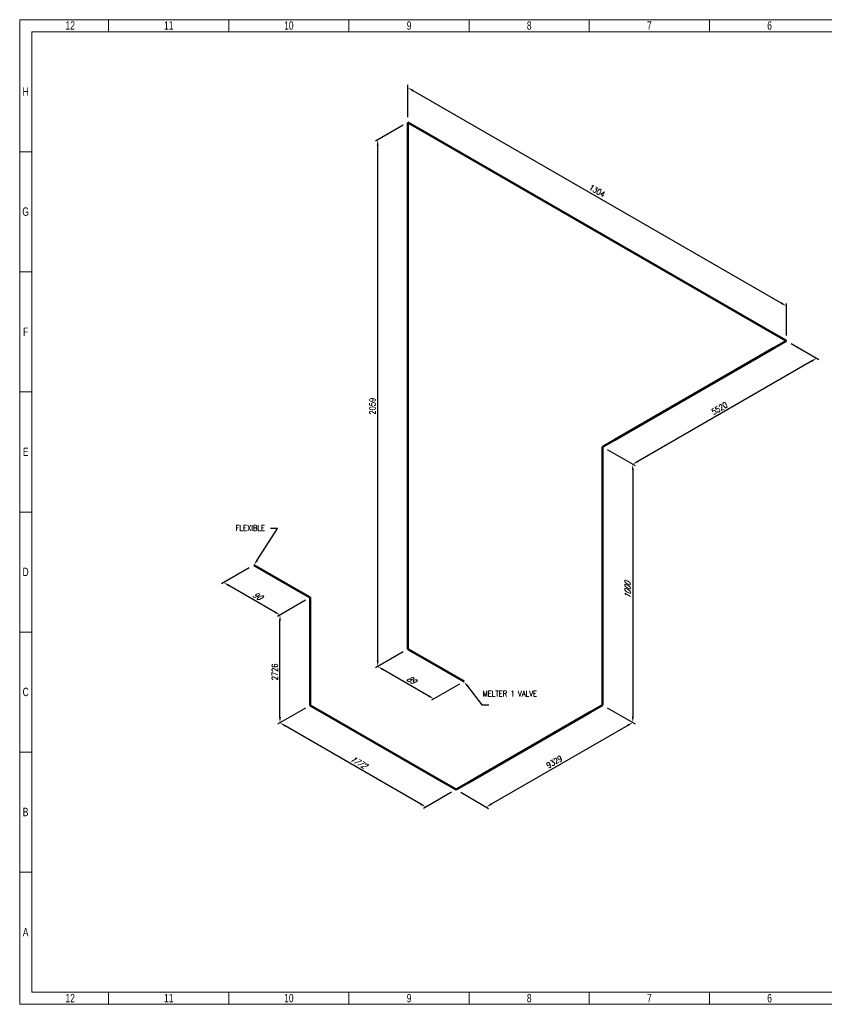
# Model space of a CAD drawing. Header units: millimetres. Extents: x 0 to 594, y 0 to 424.
# Tile 1 of 13: x 0 to 346, y 0 to 424. Entities that reach past the tile are written whole.
import ezdxf
from ezdxf import colors
from ezdxf.entities.mleader import LeaderData, LeaderLine
from ezdxf.math import Vec2, Vec3

# ---------------------------------------------------------------- set-up
doc = ezdxf.new("R2010")
doc.units = ezdxf.units.MM
doc.header["$LTSCALE"] = 0.25
doc.layers.add('Annotation', color=7, linetype='Continuous')
doc.layers.add('Dimension', color=1, linetype='Continuous')
doc.layers.add('Pipe Small Bore', color=30, linetype='Continuous', lineweight=50)
doc.styles.add('AdskIsoAnnotation', font='romans.shx', dxfattribs={"width": 0.8, "height": 1})
doc.styles.add('AdskIsoMetric', font='romans.shx', dxfattribs={"width": 0.8, "height": 2.5})
doc.styles.add('AdskIsoMetric-30', font='romans.shx', dxfattribs={"width": 0.8, "height": 2.5})
doc.styles.add('AdskIsoMetric30', font='romans.shx', dxfattribs={"width": 0.8, "oblique": 30, "height": 2.5})
doc.styles.add('SLDTEXTSTYLE3', font='TXT', dxfattribs={"width": 0.75})
doc.styles.get("Standard").update_dxf_attribs({"font": 'arial.ttf'})
doc.dimstyles.new('AdskIsoMetric', dxfattribs={"dimtxt": 2.5, "dimasz": 2.5, "dimexe": 1, "dimexo": 2, "dimgap": 0.8, "dimtad": 1, "dimdec": 0, "dimrnd": 1, "dimzin": 0, "dimdsep": 46, "dimtxsty": 'AdskIsoMetric', "dimcen": 0, "dimclrt": 7, "dimadec": 0, "dimazin": 0, "dimtfac": 1, "dimtdec": 0, "dimtmove": 1, "dimatfit": 3, "dimfxl": 1, "dimtfill": 1, "dimfrac": 2, "dimtolj": 1, "dimtzin": 0, "dimarcsym": 0})

# ---------------------------------------------------------------- blocks, each defined once
blk = doc.blocks.new('*D15')
at = {"layer": 'Defpoints', "color": 0, "transparency": 16777216}
for p in [(167.13, 153.06), (154.14, 145.56), (191.33, 139.09)]:
    blk.add_point(p, dxfattribs=at)
at = {"layer": 'Dimension', "color": 0, "lineweight": -2, "transparency": 16777216}
for p, q in [((165.13, 151.91), (153.14, 144.98)), ((176.18, 132.84), (156.31, 144.31)), ((189.33, 137.93), (177.34, 131.01))]:
    blk.add_line(p, q, dxfattribs=at)
at = {"layer": 'Dimension', "color": 0, "transparency": 16777216}
for points in [[(156.52, 144.67), (156.1, 143.95), (154.14, 145.56)], [(176.38, 133.2), (175.97, 132.48), (178.34, 131.59)]]:
    blk.add_solid(points, dxfattribs=at)
at = {"layer": 'Dimension', "color": 7, "transparency": 16777216, "insert": (168.48, 139.87), "char_height": 2.5, "attachment_point": 5, "rotation": 330, "style": 'AdskIsoMetric30', "bg_fill": 3, "box_fill_scale": 1.1, "bg_fill_color": 256, "bg_fill_true_color": 13158600, "bg_fill_transparency": 0}
blk.add_mtext('\\A1;89', dxfattribs=at)
blk = doc.blocks.new('*D16')
at = {"layer": 'Defpoints', "color": 0, "transparency": 16777216}
for p in [(167.13, 380), (154.14, 372.5), (167.13, 153.06)]:
    blk.add_point(p, dxfattribs=at)
at = {"layer": 'Dimension', "color": 0, "lineweight": -2, "transparency": 16777216}
for p, q in [((165.13, 378.85), (153.14, 371.92)), ((154.14, 148.06), (154.14, 370)), ((165.13, 151.91), (153.14, 144.98))]:
    blk.add_line(p, q, dxfattribs=at)
at = {"layer": 'Dimension', "color": 0, "transparency": 16777216}
for points in [[(153.73, 370), (154.56, 370), (154.14, 372.5)], [(153.73, 148.06), (154.56, 148.06), (154.14, 145.56)]]:
    blk.add_solid(points, dxfattribs=at)
at = {"layer": 'Dimension', "color": 7, "transparency": 16777216, "insert": (151.9, 257.74), "char_height": 2.5, "attachment_point": 5, "rotation": 90, "style": 'AdskIsoMetric-30', "bg_fill": 3, "box_fill_scale": 1.1, "bg_fill_color": 256, "bg_fill_true_color": 13158600, "bg_fill_transparency": 0}
blk.add_mtext('\\A1;2059', dxfattribs=at)
blk = doc.blocks.new('*D17')
at = {"layer": 'Defpoints', "color": 0, "transparency": 16777216}
for p in [(167.13, 380), (330.14, 300.89), (330.14, 285.89)]:
    blk.add_point(p, dxfattribs=at)
at = {"layer": 'Dimension', "color": 0, "lineweight": -2, "transparency": 16777216}
for p, q in [((167.13, 382.31), (167.13, 396.15)), ((169.3, 393.75), (327.98, 302.14)), ((330.14, 288.2), (330.14, 302.04))]:
    blk.add_line(p, q, dxfattribs=at)
at = {"layer": 'Dimension', "color": 0, "transparency": 16777216}
for points in [[(169.51, 394.11), (169.09, 393.39), (167.13, 395)], [(328.19, 302.5), (327.77, 301.78), (330.14, 300.89)]]:
    blk.add_solid(points, dxfattribs=at)
at = {"layer": 'Dimension', "color": 7, "transparency": 16777216, "insert": (248.64, 350.53), "char_height": 2.5, "attachment_point": 5, "rotation": 330, "style": 'AdskIsoMetric-30', "bg_fill": 3, "box_fill_scale": 1.1, "bg_fill_color": 256, "bg_fill_true_color": 13158600, "bg_fill_transparency": 0}
blk.add_mtext('\\A1;1304', dxfattribs=at)
blk = doc.blocks.new('*D18')
at = {"layer": 'Defpoints', "color": 0, "transparency": 16777216}
for p in [(330.14, 285.89), (250.99, 240.19), (263.98, 232.69)]:
    blk.add_point(p, dxfattribs=at)
at = {"layer": 'Dimension', "color": 0, "lineweight": -2, "transparency": 16777216}
for p, q in [((332.14, 284.73), (344.13, 277.81)), ((340.97, 277.14), (266.15, 233.94)), ((252.99, 239.03), (264.98, 232.11))]:
    blk.add_line(p, q, dxfattribs=at)
at = {"layer": 'Dimension', "color": 0, "transparency": 16777216}
for points in [[(340.76, 277.5), (341.18, 276.78), (343.13, 278.39)], [(265.94, 234.3), (266.36, 233.58), (263.98, 232.69)]]:
    blk.add_solid(points, dxfattribs=at)
at = {"layer": 'Dimension', "color": 7, "transparency": 16777216, "insert": (301.32, 256.83), "char_height": 2.5, "attachment_point": 5, "rotation": 30, "style": 'AdskIsoMetric-30', "bg_fill": 3, "box_fill_scale": 1.1, "bg_fill_color": 256, "bg_fill_true_color": 13158600, "bg_fill_transparency": 0}
blk.add_mtext('\\A1;5520', dxfattribs=at)
blk = doc.blocks.new('*D19')
at = {"layer": 'Defpoints', "color": 0, "transparency": 16777216}
for p in [(250.99, 240.19), (250.99, 128.93), (263.98, 121.43)]:
    blk.add_point(p, dxfattribs=at)
at = {"layer": 'Dimension', "color": 0, "lineweight": -2, "transparency": 16777216}
for p, q in [((252.99, 239.03), (264.98, 232.11)), ((263.98, 230.19), (263.98, 123.93)), ((252.99, 127.78), (264.98, 120.86))]:
    blk.add_line(p, q, dxfattribs=at)
at = {"layer": 'Dimension', "color": 0, "transparency": 16777216}
for points in [[(263.56, 230.19), (264.4, 230.19), (263.98, 232.69)], [(263.56, 123.93), (264.4, 123.93), (263.98, 121.43)]]:
    blk.add_solid(points, dxfattribs=at)
at = {"layer": 'Dimension', "color": 7, "transparency": 16777216, "insert": (261.74, 178.35), "char_height": 2.5, "attachment_point": 5, "rotation": 90, "style": 'AdskIsoMetric30', "bg_fill": 3, "box_fill_scale": 1.1, "bg_fill_color": 256, "bg_fill_true_color": 13158600, "bg_fill_transparency": 0}
blk.add_mtext('\\A1;1000', dxfattribs=at)
blk = doc.blocks.new('*D20')
at = {"layer": 'Defpoints', "color": 0, "transparency": 16777216}
for p in [(250.99, 128.93), (187.89, 92.5), (200.88, 85)]:
    blk.add_point(p, dxfattribs=at)
at = {"layer": 'Dimension', "color": 0, "lineweight": -2, "transparency": 16777216}
for p, q in [((252.99, 127.78), (264.98, 120.86)), ((261.82, 120.18), (203.04, 86.25)), ((189.89, 91.35), (201.88, 84.42))]:
    blk.add_line(p, q, dxfattribs=at)
at = {"layer": 'Dimension', "color": 0, "transparency": 16777216}
for points in [[(261.61, 120.54), (262.02, 119.82), (263.98, 121.43)], [(202.83, 86.61), (203.25, 85.89), (200.88, 85)]]:
    blk.add_solid(points, dxfattribs=at)
at = {"layer": 'Dimension', "color": 7, "transparency": 16777216, "insert": (230.19, 104.51), "char_height": 2.5, "attachment_point": 5, "rotation": 30, "style": 'AdskIsoMetric-30', "bg_fill": 3, "box_fill_scale": 1.1, "bg_fill_color": 256, "bg_fill_true_color": 13158600, "bg_fill_transparency": 0}
blk.add_mtext('\\A1;9329', dxfattribs=at)
blk = doc.blocks.new('*D21')
at = {"layer": 'Defpoints', "color": 0, "transparency": 16777216}
for p in [(125.06, 128.77), (112.07, 121.27), (187.89, 92.5)]:
    blk.add_point(p, dxfattribs=at)
at = {"layer": 'Dimension', "color": 0, "lineweight": -2, "transparency": 16777216}
for p, q in [((123.06, 127.62), (111.07, 120.69)), ((172.73, 86.25), (114.24, 120.02)), ((185.89, 91.35), (173.9, 84.42))]:
    blk.add_line(p, q, dxfattribs=at)
at = {"layer": 'Dimension', "color": 0, "transparency": 16777216}
for points in [[(114.45, 120.38), (114.03, 119.66), (112.07, 121.27)], [(172.94, 86.61), (172.52, 85.89), (174.9, 85)]]:
    blk.add_solid(points, dxfattribs=at)
at = {"layer": 'Dimension', "color": 7, "transparency": 16777216, "insert": (145.72, 104.43), "char_height": 2.5, "attachment_point": 5, "rotation": 330, "style": 'AdskIsoMetric30', "bg_fill": 3, "box_fill_scale": 1.1, "bg_fill_color": 256, "bg_fill_true_color": 13158600, "bg_fill_transparency": 0}
blk.add_mtext('\\A1;1772', dxfattribs=at)
blk = doc.blocks.new('*D22')
at = {"layer": 'Defpoints', "color": 0, "transparency": 16777216}
for p in [(125.06, 175.26), (112.07, 167.76), (125.06, 128.77)]:
    blk.add_point(p, dxfattribs=at)
at = {"layer": 'Dimension', "color": 0, "lineweight": -2, "transparency": 16777216}
for p, q in [((123.06, 174.1), (111.07, 167.18)), ((112.07, 123.77), (112.07, 165.26)), ((123.06, 127.62), (111.07, 120.69))]:
    blk.add_line(p, q, dxfattribs=at)
at = {"layer": 'Dimension', "color": 0, "transparency": 16777216}
for points in [[(111.66, 165.26), (112.49, 165.26), (112.07, 167.76)], [(111.66, 123.77), (112.49, 123.77), (112.07, 121.27)]]:
    blk.add_solid(points, dxfattribs=at)
at = {"layer": 'Dimension', "color": 7, "transparency": 16777216, "insert": (109.83, 143.22), "char_height": 2.5, "attachment_point": 5, "rotation": 90, "style": 'AdskIsoMetric-30', "bg_fill": 3, "box_fill_scale": 1.1, "bg_fill_color": 256, "bg_fill_true_color": 13158600, "bg_fill_transparency": 0}
blk.add_mtext('\\A1;2726', dxfattribs=at)
blk = doc.blocks.new('*D23')
at = {"layer": 'Defpoints', "color": 0, "transparency": 16777216}
for p in [(100.86, 189.23), (87.87, 181.73), (125.06, 175.26)]:
    blk.add_point(p, dxfattribs=at)
at = {"layer": 'Dimension', "color": 0, "lineweight": -2, "transparency": 16777216}
for p, q in [((98.86, 188.08), (86.87, 181.16)), ((109.91, 169.01), (90.03, 180.48)), ((123.06, 174.1), (111.07, 167.18))]:
    blk.add_line(p, q, dxfattribs=at)
at = {"layer": 'Dimension', "color": 0, "transparency": 16777216}
for points in [[(90.24, 180.84), (89.82, 180.12), (87.87, 181.73)], [(110.12, 169.37), (109.7, 168.65), (112.07, 167.76)]]:
    blk.add_solid(points, dxfattribs=at)
at = {"layer": 'Dimension', "color": 7, "transparency": 16777216, "insert": (102.21, 176.04), "char_height": 2.5, "attachment_point": 5, "rotation": 330, "style": 'AdskIsoMetric30', "bg_fill": 3, "box_fill_scale": 1.1, "bg_fill_color": 256, "bg_fill_true_color": 13158600, "bg_fill_transparency": 0}
blk.add_mtext('\\A1;90', dxfattribs=at)
blk = doc.blocks.new('Elbow-1-Iso2DSkew0')
at = {"color": 0, "linetype": 'ByBlock', "lineweight": -2, "extrusion": (-0.707107, -0.408248, 0.57735)}
for p, q in [((0, 0), (-5.3, 3.06)), ((0, 0), (0, 0)), ((0, -6.12), (0, 0))]:
    blk.add_line(p, q, dxfattribs=at)
blk = doc.blocks.new('Elbow-1-Iso2DSkew90')
at = {"color": 0, "linetype": 'ByBlock', "lineweight": -2, "extrusion": (1.37197e-12, -0.816497, -0.57735)}
for p, q in [((0, 0), (-5.3, 3.06)), ((5.3, 3.06), (0, 0)), ((0, 0), (0, 0))]:
    blk.add_line(p, q, dxfattribs=at)
blk = doc.blocks.new('Elbow-2-Iso2DSkew90')
at = {"color": 0, "linetype": 'ByBlock', "lineweight": -2, "extrusion": (0.707107, 0.408248, -0.57735)}
for p, q in [((0, 0), (0, 6.12)), ((0, 0), (0, 0)), ((5.3, -3.06), (0, 0))]:
    blk.add_line(p, q, dxfattribs=at)
blk = doc.blocks.new('Elbow-1-Iso2DSkew180')
at = {"color": 0, "linetype": 'ByBlock', "lineweight": -2, "extrusion": (-0.707107, 0.408248, -0.57735)}
for p, q in [((0, 6.12), (0, 0)), ((0, 0), (-5.3, -3.06)), ((0, 0), (0, 0))]:
    blk.add_line(p, q, dxfattribs=at)
blk = doc.blocks.new('Elbow-3-Iso2DSkew90')
at = {"color": 0, "linetype": 'ByBlock', "lineweight": -2, "extrusion": (0.707107, -0.408248, 0.57735)}
for p, q in [((5.3, 3.06), (0, 0)), ((0, 0), (0, -6.12)), ((0, 0), (0, 0))]:
    blk.add_line(p, q, dxfattribs=at)
blk = doc.blocks.new('Elbow-4-Iso2DSkew90')
at = {"color": 0, "linetype": 'ByBlock', "lineweight": -2, "extrusion": (2.5793e-10, -0.816497, -0.57735)}
for p, q in [((-5.3, 3.06), (0, 0)), ((0, 0), (-5.3, -3.06)), ((0, 0), (0, 0))]:
    blk.add_line(p, q, dxfattribs=at)
blk = doc.blocks.new('Elbow-5-Iso2DSkew90')
at = {"color": 0, "linetype": 'ByBlock', "lineweight": -2, "extrusion": (0.707107, 0.408248, -0.57735)}
for p, q in [((0, 0), (0, 6.12)), ((0, 0), (0, 0)), ((5.3, -3.06), (0, 0))]:
    blk.add_line(p, q, dxfattribs=at)
blk = doc.blocks.new('Elbow-2-Iso2DSkew0')
at = {"color": 0, "linetype": 'ByBlock', "lineweight": -2, "extrusion": (0.707107, 0.408248, -0.57735)}
for p, q in [((0, 0), (5.3, -3.06)), ((0, 0), (0, 0)), ((0, -6.12), (0, 0))]:
    blk.add_line(p, q, dxfattribs=at)
blk = doc.blocks.new('cajetin')
at = {"color": 7, "linetype": 'Continuous', "lineweight": 18}
for p, q in [((0, 0), (0, 615)), ((0, 615), (861, 615)), ((55.5, 607.5), (55.5, 615)), ((130.5, 607.5), (130.5, 615)), ((205.5, 607.5), (205.5, 615)), ((280.5, 607.5), (280.5, 615)), ((355.5, 607.5), (355.5, 615)), ((430.5, 607.5), (430.5, 615)), ((7.5, 7.5), (7.5, 607.5)), ((7.5, 607.5), (853.5, 607.5)), ((430.5, 607.5), (430.5, 607.5)), ((7.5, 532.5), (0, 532.5)), ((7.5, 457.5), (0, 457.5)), ((7.5, 382.5), (0, 382.5)), ((7.5, 307.5), (0, 307.5)), ((7.5, 307.5), (7.5, 307.5)), ((7.5, 232.5), (0, 232.5)), ((7.5, 157.5), (0, 157.5)), ((7.5, 82.5), (0, 82.5)), ((853.5, 7.5), (7.5, 7.5)), ((55.5, 7.5), (55.5, 0)), ((130.5, 7.5), (130.5, 0)), ((205.5, 7.5), (205.5, 0)), ((280.5, 7.5), (280.5, 0)), ((355.5, 7.5), (355.5, 0)), ((430.5, 7.5), (430.5, 7.5)), ((430.5, 7.5), (430.5, 0)), ((861, 0), (0, 0))]:
    blk.add_line(p, q, dxfattribs=at)
at = {"color": 7, "linetype": 'Continuous', "lineweight": 0, "char_height": 5.25, "attachment_point": 2, "style": 'SLDTEXTSTYLE3'}
for s, insert in [('12', (31.51, 613.99)), ('11', (93.01, 613.99)), ('10', (168.01, 613.99)), ('9', (243.01, 613.99)), ('8', (318.01, 613.99)), ('7', (393.01, 613.99)), ('6', (468.01, 613.99)), ('H', (3.75, 572.74)), ('G', (3.68, 497.74)), ('F', (3.71, 422.74)), ('E', (3.74, 347.74)), ('D', (3.68, 272.74)), ('C', (3.73, 197.74)), ('B', (3.69, 122.74)), ('A', (3.7, 47.74)), ('12', (31.51, 6.49)), ('11', (93.01, 6.49)), ('10', (168.01, 6.49)), ('9', (243.01, 6.49)), ('8', (318.01, 6.49)), ('7', (393.01, 6.49)), ('6', (468.01, 6.49))]:
    blk.add_mtext(s, dxfattribs=dict(at, insert=insert))

msp = doc.modelspace()

# ---------------------------------------------------------------- leaders
at = {"layer": 'Annotation'}
ml = msp.add_multileader_mtext('Standard', dxfattribs=at)
ml.set_content('')
ml.set_leader_properties()
ml.build(insert=Vec2(0, 0))
ml.multileader.update_dxf_attribs({"dogleg_length": 3.0619, "arrow_head_size": 2.5})
ctx = ml.context
ctx.base_point, ctx.arrow_head_size = Vec3(107.9381, 205), 2.5
notes = []
notes.append((ctx, [(0, (1, 1, 0), (111, 205), (-1, 0), 3.0619, [(0, [(100.857, 189.2324)], 0, [])])]))
ctx.mtext, ml.multileader.dxf.content_type = None, 0
ml = msp.add_multileader_mtext('Standard', dxfattribs=at)
ml.set_content('')
ml.set_leader_properties()
ml.build(insert=Vec2(0, 0))
ml.multileader.update_dxf_attribs({"dogleg_length": 3.0619, "arrow_head_size": 2.5})
ctx = ml.context
ctx.base_point, ctx.arrow_head_size = Vec3(195.9381, 129), 2.5
notes.append((ctx, [(0, (1, 1, 0), (199, 129), (1, 0), 3.0619, [(0, [(191.331, 139.0893)], 0, [])])]))
ctx.mtext, ml.multileader.dxf.content_type = None, 0
for ctx, leaders in notes:
    for number, flags, end, landing, length, lines in leaders:
        leader = LeaderData()
        leader.index, (leader.has_last_leader_line, leader.has_dogleg_vector, leader.attachment_direction) = number, flags
        leader.last_leader_point, leader.dogleg_vector, leader.dogleg_length = Vec3(end), Vec3(landing), length
        for number, points, colour, breaks in lines:
            line = LeaderLine()
            line.index, line.vertices, line.color, line.breaks = number, Vec3.list(points), colors.encode_raw_color(colour), breaks
            leader.lines.append(line)
        ctx.leaders.append(leader)

# ---------------------------------------------------------------- next in the draw order: texts
at = {"layer": 'Annotation', "char_height": 2.5, "attachment_point": 7, "style": 'AdskIsoAnnotation', "bg_fill": 3, "box_fill_scale": 1, "bg_fill_color": 256, "bg_fill_true_color": 13158600, "bg_fill_transparency": 0}
for s, insert in [('FLEXIBLE', (93, 204)), ('MELTER 1 VALVE', (199.3681, 132.6282))]:
    msp.add_mtext(s, dxfattribs=dict(at, insert=insert))

# ---------------------------------------------------------------- next in the draw order: dimensions: what is measured, and where the dimension line sits
at = {"layer": 'Dimension'}
dim = msp.add_linear_dim(base=(154.1427, 145.56), p1=(191.331, 139.0893), p2=(167.1331, 153.06), angle=150, text='89', dimstyle='AdskIsoMetric', override={"dimtad": 0, "dimlfac": 3.178945, "dimtxsty": 'AdskIsoMetric30', "dimse1": 0, "dimse2": 0, "dimsd1": 0, "dimsd2": 0, "dimtmove": 1}, dxfattribs=at)
dim.commit()
dim.dimension.update_dxf_attribs({"geometry": '*D15', "text_midpoint": (168.4816, 139.8679), "dimtype": 160})

# ---------------------------------------------------------------- next in the draw order: linework, layer by layer
at = {"layer": 'Pipe Small Bore'}
msp.add_lwpolyline([(191.331, 139.0893), (172.4364, 149.9982)], dxfattribs=at)

# ---------------------------------------------------------------- next in the draw order: dimensions: what is measured, and where the dimension line sits
at = {"layer": 'Dimension'}
dim = msp.add_linear_dim(base=(154.1427, 372.5), p1=(167.1331, 153.06), p2=(167.1331, 380), angle=90, text='2059', dimstyle='AdskIsoMetric', override={"dimtad": 0, "dimlfac": 9.074106, "dimtxsty": 'AdskIsoMetric-30', "dimse1": 0, "dimse2": 0, "dimsd1": 0, "dimsd2": 0, "dimtmove": 1}, dxfattribs=at)
dim.commit()
dim.dimension.update_dxf_attribs({"geometry": '*D16', "text_midpoint": (151.9029, 257.7368), "dimtype": 160})

# ---------------------------------------------------------------- next in the draw order: block references
at = {"layer": 'Pipe Small Bore'}
msp.add_blockref('Elbow-5-Iso2DSkew90', (167.1331, 153.06), dxfattribs=at)

# ---------------------------------------------------------------- next in the draw order: dimensions: what is measured, and where the dimension line sits
at = {"layer": 'Dimension'}
dim = msp.add_linear_dim(base=(330.143, 300.8862), p1=(167.1331, 380), p2=(330.143, 285.8862), angle=330, text='1304', dimstyle='AdskIsoMetric', override={"dimtad": 0, "dimlfac": 6.92906, "dimtxsty": 'AdskIsoMetric-30', "dimse1": 0, "dimse2": 0, "dimsd1": 0, "dimsd2": 0, "dimtmove": 1}, dxfattribs=at)
dim.commit()
dim.dimension.update_dxf_attribs({"geometry": '*D17', "text_midpoint": (248.6381, 350.5295), "dimtype": 160})

# ---------------------------------------------------------------- next in the draw order: linework, layer by layer
at = {"layer": 'Pipe Small Bore'}
for points in [[(167.1331, 159.1837), (167.1331, 373.8763)], [(172.4364, 376.9382), (324.8397, 288.9481)]]:
    msp.add_lwpolyline(points, dxfattribs=at)

# ---------------------------------------------------------------- next in the draw order: block references
msp.add_blockref('Elbow-2-Iso2DSkew0', (167.1331, 380), dxfattribs=at)

# ---------------------------------------------------------------- next in the draw order: dimensions: what is measured, and where the dimension line sits
at = {"layer": 'Dimension'}
dim = msp.add_linear_dim(base=(263.9816, 232.6879), p1=(330.143, 285.8862), p2=(250.9912, 240.1879), angle=210, text='5520', dimstyle='AdskIsoMetric', override={"dimtad": 0, "dimlfac": 60.40119, "dimtxsty": 'AdskIsoMetric-30', "dimse1": 0, "dimse2": 0, "dimsd1": 0, "dimsd2": 0, "dimtmove": 1}, dxfattribs=at)
dim.commit()
dim.dimension.update_dxf_attribs({"geometry": '*D18', "text_midpoint": (301.3176, 256.8303), "dimtype": 160})

# ---------------------------------------------------------------- next in the draw order: linework, layer by layer
at = {"layer": 'Pipe Small Bore'}
msp.add_lwpolyline([(324.8397, 282.8244), (256.2945, 243.2498)], dxfattribs=at)

# ---------------------------------------------------------------- next in the draw order: block references
msp.add_blockref('Elbow-4-Iso2DSkew90', (330.143, 285.8862), dxfattribs=at)

# ---------------------------------------------------------------- next in the draw order: dimensions: what is measured, and where the dimension line sits
at = {"layer": 'Dimension'}
dim = msp.add_linear_dim(base=(263.9816, 121.4336), p1=(250.9912, 240.1879), p2=(250.9912, 128.9336), angle=270, text='1000', dimstyle='AdskIsoMetric', override={"dimtad": 0, "dimlfac": 8.98841, "dimtxsty": 'AdskIsoMetric30', "dimse1": 0, "dimse2": 0, "dimsd1": 0, "dimsd2": 0, "dimtmove": 1}, dxfattribs=at)
dim.commit()
dim.dimension.update_dxf_attribs({"geometry": '*D19', "text_midpoint": (261.7418, 178.3539), "dimtype": 160})

# ---------------------------------------------------------------- next in the draw order: linework, layer by layer
at = {"layer": 'Pipe Small Bore'}
msp.add_lwpolyline([(250.9912, 234.0642), (250.9912, 135.0573)], dxfattribs=at)

# ---------------------------------------------------------------- next in the draw order: block references
msp.add_blockref('Elbow-3-Iso2DSkew90', (250.9912, 240.1879), dxfattribs=at)

# ---------------------------------------------------------------- next in the draw order: dimensions: what is measured, and where the dimension line sits
at = {"layer": 'Dimension'}
dim = msp.add_linear_dim(base=(200.8768, 85), p1=(250.9912, 128.9336), p2=(187.8864, 92.5), angle=210, text='9329', dimstyle='AdskIsoMetric', override={"dimtad": 0, "dimlfac": 128.024359, "dimtxsty": 'AdskIsoMetric-30', "dimse1": 0, "dimse2": 0, "dimsd1": 0, "dimsd2": 0, "dimtmove": 1}, dxfattribs=at)
dim.commit()
dim.dimension.update_dxf_attribs({"geometry": '*D20', "text_midpoint": (230.1893, 104.51), "dimtype": 160})

# ---------------------------------------------------------------- next in the draw order: linework, layer by layer
at = {"layer": 'Pipe Small Bore'}
msp.add_lwpolyline([(245.6879, 125.8717), (193.1897, 95.5618)], dxfattribs=at)

# ---------------------------------------------------------------- next in the draw order: block references
msp.add_blockref('Elbow-1-Iso2DSkew180', (250.9912, 128.9336), dxfattribs=at)

# ---------------------------------------------------------------- next in the draw order: dimensions: what is measured, and where the dimension line sits
at = {"layer": 'Dimension'}
dim = msp.add_linear_dim(base=(112.0729, 121.271), p1=(187.8864, 92.5), p2=(125.0632, 128.771), angle=150, text='1772', dimstyle='AdskIsoMetric', override={"dimtad": 0, "dimlfac": 24.422814, "dimtxsty": 'AdskIsoMetric30', "dimse1": 0, "dimse2": 0, "dimsd1": 0, "dimsd2": 0, "dimtmove": 1}, dxfattribs=at)
dim.commit()
dim.dimension.update_dxf_attribs({"geometry": '*D21', "text_midpoint": (145.7243, 104.4287), "dimtype": 160})

# ---------------------------------------------------------------- next in the draw order: linework, layer by layer
at = {"layer": 'Pipe Small Bore'}
msp.add_lwpolyline([(182.5831, 95.5618), (130.3665, 125.7091)], dxfattribs=at)

# ---------------------------------------------------------------- next in the draw order: block references
msp.add_blockref('Elbow-1-Iso2DSkew90', (187.8864, 92.5), dxfattribs=at)

# ---------------------------------------------------------------- next in the draw order: dimensions: what is measured, and where the dimension line sits
at = {"layer": 'Dimension'}
dim = msp.add_linear_dim(base=(112.0729, 167.7569), p1=(125.0632, 128.771), p2=(125.0632, 175.2569), angle=90, text='2726', dimstyle='AdskIsoMetric', override={"dimtad": 0, "dimlfac": 58.652062, "dimtxsty": 'AdskIsoMetric-30', "dimse1": 0, "dimse2": 0, "dimsd1": 0, "dimsd2": 0, "dimtmove": 1}, dxfattribs=at)
dim.commit()
dim.dimension.update_dxf_attribs({"geometry": '*D22', "text_midpoint": (109.833, 143.2207), "dimtype": 160})

# ---------------------------------------------------------------- next in the draw order: block references
at = {"layer": 'Pipe Small Bore'}
msp.add_blockref('Elbow-2-Iso2DSkew90', (125.0632, 128.771), dxfattribs=at)

# ---------------------------------------------------------------- next in the draw order: dimensions: what is measured, and where the dimension line sits
at = {"layer": 'Dimension'}
dim = msp.add_linear_dim(base=(87.8666, 181.7324), p1=(125.0632, 175.2569), p2=(100.857, 189.2324), angle=150, text='90', dimstyle='AdskIsoMetric', override={"dimtad": 0, "dimlfac": 3.213386, "dimtxsty": 'AdskIsoMetric30', "dimse1": 0, "dimse2": 0, "dimsd1": 0, "dimsd2": 0, "dimtmove": 1}, dxfattribs=at)
dim.commit()
dim.dimension.update_dxf_attribs({"geometry": '*D23', "text_midpoint": (102.2096, 176.0378), "dimtype": 160})

# ---------------------------------------------------------------- next in the draw order: linework, layer by layer
at = {"layer": 'Pipe Small Bore'}
for points in [[(119.7599, 178.3188), (100.857, 189.2324)], [(125.0632, 134.8947), (125.0632, 169.1332)]]:
    msp.add_lwpolyline(points, dxfattribs=at)

# ---------------------------------------------------------------- next in the draw order: block references
at = {"xscale": 0.689895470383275, "yscale": 0.689895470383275, "zscale": 0.689895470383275}
msp.add_blockref('cajetin', (0, 0), dxfattribs=at)
at = {"layer": 'Pipe Small Bore'}
msp.add_blockref('Elbow-1-Iso2DSkew0', (125.0632, 175.2569), dxfattribs=at)

doc.saveas('drawing.dxf')
